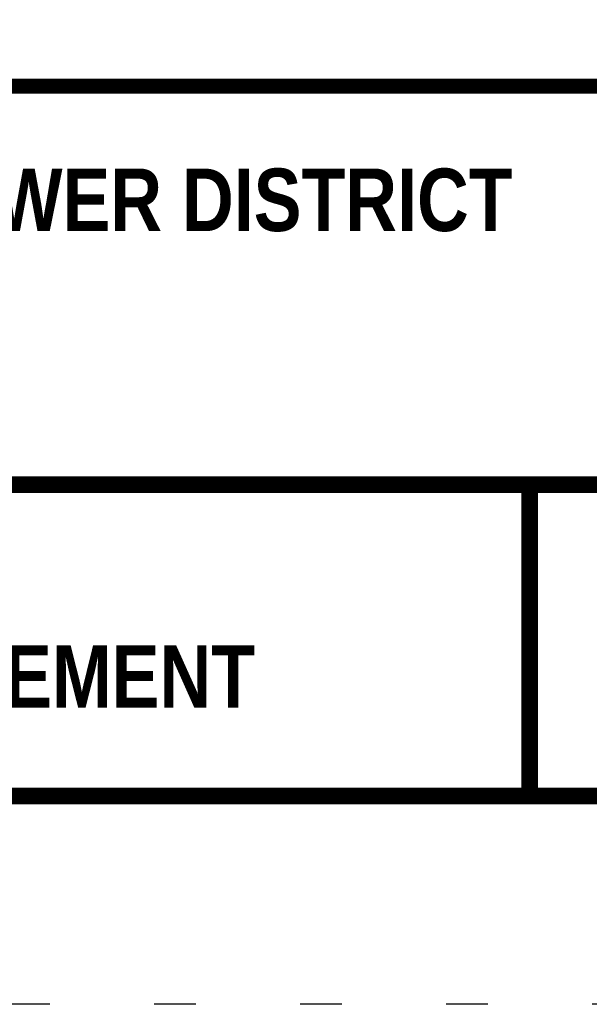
# Model space of a CAD drawing. Header units: feet. Extents: x -0.2 to 9, y 0.5 to 11.5.
# Tile 2 of 174: x 5.8 to 7.1, y 0.5 to 2.9. Entities that reach past the tile are written whole.
import ezdxf
from ezdxf.enums import TextEntityAlignment as Align

# ---------------------------------------------------------------- set-up
doc = ezdxf.new("R2010")
doc.units = ezdxf.units.FT
doc.header["$MEASUREMENT"] = 0
doc.linetypes.add('DOT2', pattern=[0.125, 0, -0.125])
doc.layers.get('DEFPOINTS').update_dxf_attribs({"linetype": 'CONTINUOUS'})
doc.layers.add('BORDER', color=7, linetype='CONTINUOUS')
doc.layers.add('TEXT', color=7, linetype='CONTINUOUS')
doc.styles.add('TECHNICAL', font='techb___.ttf')

msp = doc.modelspace()

# ---------------------------------------------------------------- linework, layer by layer
at = {"layer": 'BORDER', "const_width": 0.04}
msp.add_lwpolyline([(1, 1), (1, 11), (8.5, 11), (8.5, 1)], close=True, dxfattribs=at)
at = {"layer": 'BORDER'}
for points, const_width in [([(0.97265, 2.70309), (8.5, 2.70309)], 0.036), ([(1, 1.74672), (8.5, 1.74672)], 0.04), ([(7.00001, 1.74672), (7.00001, 1)], 0.04)]:
    msp.add_lwpolyline(points, dxfattribs=dict(at, const_width=const_width))
at = {"layer": 'DEFPOINTS', "linetype": 'DOT2', "ltscale": 2}
msp.add_lwpolyline([(0.5, 0.5), (0.5, 11.5), (9, 11.5), (9, 0.5)], close=True, dxfattribs=at)

# ---------------------------------------------------------------- texts
at = {"layer": 'TEXT', "style": 'TECHNICAL'}
for s, p in [('BELMONT COUNTY WATER AND SEWER DISTRICT', (6.9589, 2.43007)), ('CREEK CROSSING & CONCRETE ENCASEMENT', (6.34181, 1.2866))]:
    msp.add_text(s, height=0.15, dxfattribs=at).set_placement(p, align=Align.MIDDLE_RIGHT)

doc.saveas('drawing.dxf')
